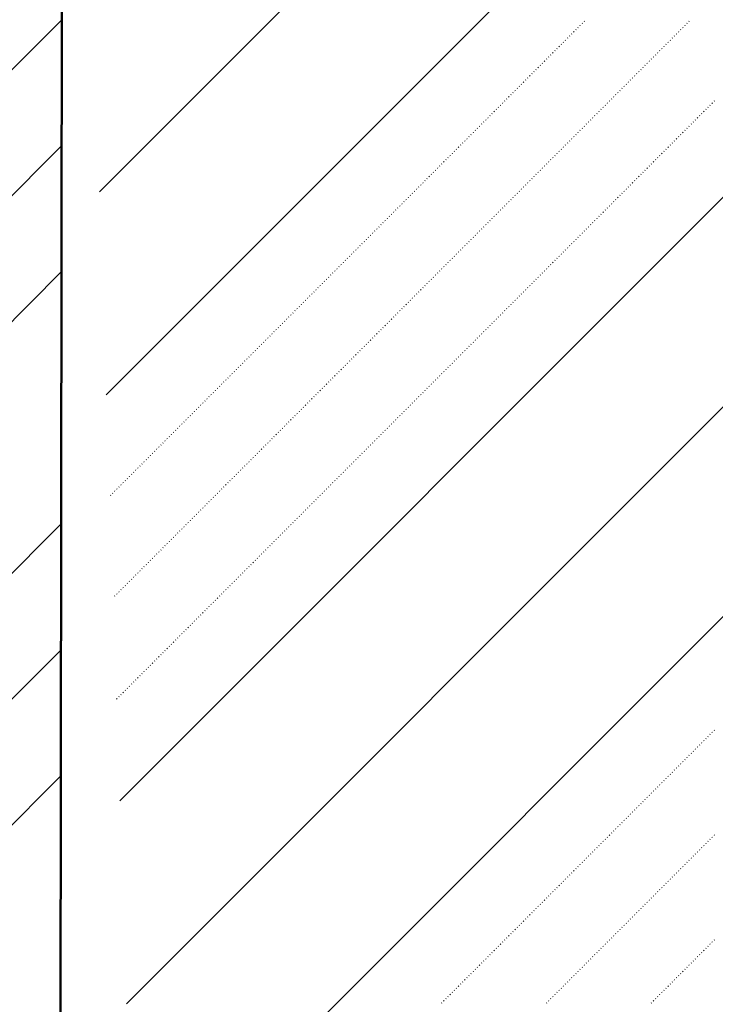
# Model space of a CAD drawing. Header units: millimetres. Extents: x 0 to 1260, y 0 to 297.
# Tile 32 of 104: x 118.68 to 124.55, y 220.18 to 228.48. Entities that reach past the tile are written whole.
import ezdxf

# ---------------------------------------------------------------- set-up
doc = ezdxf.new("R2010")
doc.units = ezdxf.units.MM
for name, pattern in [('K5LT32802', [0]), ('K5LT32806', [0]), ('K5LT_BASIC', [0])]:
    doc.linetypes.add(name, pattern=pattern)
doc.layers.add('Системный слой', color=7, linetype='Continuous')

# ---------------------------------------------------------------- blocks, each defined once
blk = doc.blocks.new('U96')
at = {"layer": 'Системный слой', "color": 7, "linetype": 'K5LT32802', "lineweight": 9}
for p, q in [((119.3553, 227.0283), (128.6231, 236.2961)), ((119.4121, 225.3173), (130.3909, 236.2961)), ((119.5258, 221.8954), (133.9264, 236.2961)), ((119.5826, 220.1844), (135.6942, 236.2961)), ((119.6394, 218.4735), (137.462, 236.2961))]:
    blk.add_line(p, q, dxfattribs=at)
at = {"layer": 'Системный слой', "color": 7, "linetype": 'K5LT32806', "lineweight": 18}
for p, q in [((123.4419, 228.4632), (123.4454, 228.4667)), ((124.3258, 228.4632), (124.3293, 228.4667)), ((123.3535, 228.3748), (123.3571, 228.3783)), ((123.3712, 228.3925), (123.3747, 228.396)), ((123.3889, 228.4102), (123.3924, 228.4137)), ((123.4066, 228.4278), (123.4101, 228.4314)), ((123.4242, 228.4455), (123.4278, 228.4491)), ((124.2374, 228.3748), (124.2409, 228.3783)), ((124.2551, 228.3925), (124.2586, 228.396)), ((124.2728, 228.4102), (124.2763, 228.4137)), ((124.2904, 228.4278), (124.294, 228.4314)), ((124.3081, 228.4455), (124.3116, 228.4491)), ((123.2828, 228.3041), (123.2863, 228.3076)), ((123.3005, 228.3218), (123.304, 228.3253)), ((123.3182, 228.3395), (123.3217, 228.343)), ((123.3358, 228.3571), (123.3394, 228.3607)), ((124.1667, 228.3041), (124.1702, 228.3076)), ((124.1844, 228.3218), (124.1879, 228.3253)), ((124.202, 228.3395), (124.2056, 228.343)), ((124.2197, 228.3571), (124.2233, 228.3607)), ((123.1944, 228.2157), (123.198, 228.2192)), ((123.2121, 228.2334), (123.2156, 228.2369)), ((123.2298, 228.2511), (123.2333, 228.2546)), ((123.2475, 228.2687), (123.251, 228.2723)), ((123.2651, 228.2864), (123.2687, 228.29)), ((124.0783, 228.2157), (124.0818, 228.2192)), ((124.096, 228.2334), (124.0995, 228.2369)), ((124.1137, 228.2511), (124.1172, 228.2546)), ((124.1313, 228.2687), (124.1349, 228.2723)), ((124.149, 228.2864), (124.1525, 228.29)), ((123.106, 228.1273), (123.1096, 228.1309)), ((123.1237, 228.145), (123.1272, 228.1485)), ((123.1414, 228.1627), (123.1449, 228.1662)), ((123.1591, 228.1804), (123.1626, 228.1839)), ((123.1767, 228.198), (123.1803, 228.2016)), ((123.9899, 228.1273), (123.9935, 228.1309)), ((124.0076, 228.145), (124.0111, 228.1485)), ((124.0253, 228.1627), (124.0288, 228.1662)), ((124.0429, 228.1804), (124.0465, 228.1839)), ((124.0606, 228.198), (124.0642, 228.2016)), ((123.0353, 228.0566), (123.0389, 228.0601)), ((123.053, 228.0743), (123.0565, 228.0778)), ((123.0707, 228.092), (123.0742, 228.0955)), ((123.0884, 228.1096), (123.0919, 228.1132)), ((123.9192, 228.0566), (123.9227, 228.0601)), ((123.9369, 228.0743), (123.9404, 228.0778)), ((123.9546, 228.092), (123.9581, 228.0955)), ((123.9722, 228.1096), (123.9758, 228.1132)), ((122.9469, 227.9682), (122.9505, 227.9718)), ((122.9646, 227.9859), (122.9681, 227.9894)), ((122.9823, 228.0036), (122.9858, 228.0071)), ((123, 228.0213), (123.0035, 228.0248)), ((123.0176, 228.0389), (123.0212, 228.0425)), ((123.8308, 227.9682), (123.8344, 227.9718)), ((123.8485, 227.9859), (123.852, 227.9894)), ((123.8662, 228.0036), (123.8697, 228.0071)), ((123.8838, 228.0213), (123.8874, 228.0248)), ((123.9015, 228.0389), (123.9051, 228.0425)), ((122.8585, 227.8798), (122.8621, 227.8834)), ((122.8762, 227.8975), (122.8798, 227.901)), ((122.8939, 227.9152), (122.8974, 227.9187)), ((122.9116, 227.9329), (122.9151, 227.9364)), ((122.9293, 227.9505), (122.9328, 227.9541)), ((123.7424, 227.8798), (123.746, 227.8834)), ((123.7601, 227.8975), (123.7636, 227.901)), ((123.7778, 227.9152), (123.7813, 227.9187)), ((123.7955, 227.9329), (123.799, 227.9364)), ((123.8131, 227.9505), (123.8167, 227.9541)), ((122.7878, 227.8091), (122.7914, 227.8127)), ((122.8055, 227.8268), (122.809, 227.8303)), ((122.8232, 227.8445), (122.8267, 227.848)), ((122.8409, 227.8622), (122.8444, 227.8657)), ((123.6717, 227.8091), (123.6753, 227.8127)), ((123.6894, 227.8268), (123.6929, 227.8303)), ((123.7071, 227.8445), (123.7106, 227.848)), ((123.7248, 227.8622), (123.7283, 227.8657)), ((122.6994, 227.7207), (122.703, 227.7243)), ((122.7171, 227.7384), (122.7207, 227.7419)), ((122.7348, 227.7561), (122.7383, 227.7596)), ((122.7525, 227.7738), (122.756, 227.7773)), ((122.7702, 227.7914), (122.7737, 227.795)), ((123.5833, 227.7207), (123.5869, 227.7243)), ((123.601, 227.7384), (123.6045, 227.7419)), ((123.6187, 227.7561), (123.6222, 227.7596)), ((123.6364, 227.7738), (123.6399, 227.7773)), ((123.654, 227.7914), (123.6576, 227.795)), ((124.4672, 227.7207), (124.4707, 227.7243)), ((124.4849, 227.7384), (124.4884, 227.7419)), ((124.5026, 227.7561), (124.5061, 227.7596)), ((124.5202, 227.7738), (124.5238, 227.7773)), ((124.5379, 227.7914), (124.5415, 227.795)), ((122.6111, 227.6323), (122.6146, 227.6359)), ((122.6287, 227.65), (122.6323, 227.6536)), ((122.6464, 227.6677), (122.6499, 227.6712)), ((122.6641, 227.6854), (122.6676, 227.6889)), ((122.6818, 227.7031), (122.6853, 227.7066)), ((123.4949, 227.6323), (123.4985, 227.6359)), ((123.5126, 227.65), (123.5162, 227.6536)), ((123.5303, 227.6677), (123.5338, 227.6712)), ((123.548, 227.6854), (123.5515, 227.6889)), ((123.5657, 227.7031), (123.5692, 227.7066)), ((124.3788, 227.6323), (124.3824, 227.6359)), ((124.3965, 227.65), (124.4, 227.6536)), ((124.4142, 227.6677), (124.4177, 227.6712)), ((124.4319, 227.6854), (124.4354, 227.6889)), ((124.4495, 227.7031), (124.4531, 227.7066)), ((122.5403, 227.5616), (122.5439, 227.5652)), ((122.558, 227.5793), (122.5616, 227.5828)), ((122.5757, 227.597), (122.5792, 227.6005)), ((122.5934, 227.6147), (122.5969, 227.6182)), ((123.4242, 227.5616), (123.4278, 227.5652)), ((123.4419, 227.5793), (123.4454, 227.5828)), ((123.4596, 227.597), (123.4631, 227.6005)), ((123.4773, 227.6147), (123.4808, 227.6182)), ((124.3081, 227.5616), (124.3116, 227.5652)), ((124.3258, 227.5793), (124.3293, 227.5828)), ((124.3435, 227.597), (124.347, 227.6005)), ((124.3611, 227.6147), (124.3647, 227.6182)), ((122.452, 227.4732), (122.4555, 227.4768)), ((122.4696, 227.4909), (122.4732, 227.4945)), ((122.4873, 227.5086), (122.4908, 227.5121)), ((122.505, 227.5263), (122.5085, 227.5298)), ((122.5227, 227.544), (122.5262, 227.5475)), ((123.3358, 227.4732), (123.3394, 227.4768)), ((123.3535, 227.4909), (123.3571, 227.4945)), ((123.3712, 227.5086), (123.3747, 227.5121)), ((123.3889, 227.5263), (123.3924, 227.5298)), ((123.4066, 227.544), (123.4101, 227.5475)), ((124.2197, 227.4732), (124.2233, 227.4768)), ((124.2374, 227.4909), (124.2409, 227.4945)), ((124.2551, 227.5086), (124.2586, 227.5121)), ((124.2728, 227.5263), (124.2763, 227.5298)), ((124.2904, 227.544), (124.294, 227.5475)), ((122.3636, 227.3849), (122.3671, 227.3884)), ((122.3812, 227.4025), (122.3848, 227.4061)), ((122.3989, 227.4202), (122.4025, 227.4237)), ((122.4166, 227.4379), (122.4201, 227.4414)), ((122.4343, 227.4556), (122.4378, 227.4591)), ((123.2475, 227.3849), (123.251, 227.3884)), ((123.2651, 227.4025), (123.2687, 227.4061)), ((123.2828, 227.4202), (123.2863, 227.4237)), ((123.3005, 227.4379), (123.304, 227.4414)), ((123.3182, 227.4556), (123.3217, 227.4591)), ((124.1313, 227.3849), (124.1349, 227.3884)), ((124.149, 227.4025), (124.1525, 227.4061)), ((124.1667, 227.4202), (124.1702, 227.4237)), ((124.1844, 227.4379), (124.1879, 227.4414)), ((124.202, 227.4556), (124.2056, 227.4591)), ((122.2752, 227.2965), (122.2787, 227.3)), ((122.2929, 227.3141), (122.2964, 227.3177)), ((122.3105, 227.3318), (122.3141, 227.3354)), ((122.3282, 227.3495), (122.3317, 227.353)), ((122.3459, 227.3672), (122.3494, 227.3707)), ((123.1591, 227.2965), (123.1626, 227.3)), ((123.1767, 227.3141), (123.1803, 227.3177)), ((123.1944, 227.3318), (123.198, 227.3354)), ((123.2121, 227.3495), (123.2156, 227.353)), ((123.2298, 227.3672), (123.2333, 227.3707)), ((124.0429, 227.2965), (124.0465, 227.3)), ((124.0606, 227.3141), (124.0642, 227.3177)), ((124.0783, 227.3318), (124.0818, 227.3354)), ((124.096, 227.3495), (124.0995, 227.353)), ((124.1137, 227.3672), (124.1172, 227.3707)), ((122.2045, 227.2258), (122.208, 227.2293)), ((122.2221, 227.2434), (122.2257, 227.247)), ((122.2398, 227.2611), (122.2434, 227.2646)), ((122.2575, 227.2788), (122.261, 227.2823)), ((123.0884, 227.2258), (123.0919, 227.2293)), ((123.106, 227.2434), (123.1096, 227.247)), ((123.1237, 227.2611), (123.1272, 227.2646)), ((123.1414, 227.2788), (123.1449, 227.2823)), ((123.9722, 227.2258), (123.9758, 227.2293)), ((123.9899, 227.2434), (123.9935, 227.247)), ((124.0076, 227.2611), (124.0111, 227.2646)), ((124.0253, 227.2788), (124.0288, 227.2823)), ((122.1161, 227.1374), (122.1196, 227.1409)), ((122.1338, 227.155), (122.1373, 227.1586)), ((122.1514, 227.1727), (122.155, 227.1763)), ((122.1691, 227.1904), (122.1727, 227.1939)), ((122.1868, 227.2081), (122.1903, 227.2116)), ((123, 227.1374), (123.0035, 227.1409)), ((123.0176, 227.155), (123.0212, 227.1586)), ((123.0353, 227.1727), (123.0389, 227.1763)), ((123.053, 227.1904), (123.0565, 227.1939)), ((123.0707, 227.2081), (123.0742, 227.2116)), ((123.8838, 227.1374), (123.8874, 227.1409)), ((123.9015, 227.155), (123.9051, 227.1586)), ((123.9192, 227.1727), (123.9227, 227.1763)), ((123.9369, 227.1904), (123.9404, 227.1939)), ((123.9546, 227.2081), (123.9581, 227.2116)), ((122.0277, 227.049), (122.0312, 227.0525)), ((122.0454, 227.0667), (122.0489, 227.0702)), ((122.063, 227.0843), (122.0666, 227.0879)), ((122.0807, 227.102), (122.0843, 227.1056)), ((122.0984, 227.1197), (122.1019, 227.1232)), ((122.9116, 227.049), (122.9151, 227.0525)), ((122.9293, 227.0667), (122.9328, 227.0702)), ((122.9469, 227.0843), (122.9505, 227.0879)), ((122.9646, 227.102), (122.9681, 227.1056)), ((122.9823, 227.1197), (122.9858, 227.1232)), ((123.7955, 227.049), (123.799, 227.0525)), ((123.8131, 227.0667), (123.8167, 227.0702)), ((123.8308, 227.0843), (123.8344, 227.0879)), ((123.8485, 227.102), (123.852, 227.1056)), ((123.8662, 227.1197), (123.8697, 227.1232)), ((121.957, 226.9783), (121.9605, 226.9818)), ((121.9747, 226.9959), (121.9782, 226.9995)), ((121.9923, 227.0136), (121.9959, 227.0172)), ((122.01, 227.0313), (122.0136, 227.0348)), ((122.8409, 226.9783), (122.8444, 226.9818)), ((122.8585, 226.9959), (122.8621, 226.9995)), ((122.8762, 227.0136), (122.8798, 227.0172)), ((122.8939, 227.0313), (122.8974, 227.0348)), ((123.7248, 226.9783), (123.7283, 226.9818)), ((123.7424, 226.9959), (123.746, 226.9995)), ((123.7601, 227.0136), (123.7636, 227.0172)), ((123.7778, 227.0313), (123.7813, 227.0348)), ((121.8686, 226.8899), (121.8721, 226.8934)), ((121.8863, 226.9076), (121.8898, 226.9111)), ((121.904, 226.9252), (121.9075, 226.9288)), ((121.9216, 226.9429), (121.9252, 226.9465)), ((121.9393, 226.9606), (121.9428, 226.9641)), ((122.7525, 226.8899), (122.756, 226.8934)), ((122.7702, 226.9076), (122.7737, 226.9111)), ((122.7878, 226.9252), (122.7914, 226.9288)), ((122.8055, 226.9429), (122.809, 226.9465)), ((122.8232, 226.9606), (122.8267, 226.9641)), ((123.6364, 226.8899), (123.6399, 226.8934)), ((123.654, 226.9076), (123.6576, 226.9111)), ((123.6717, 226.9252), (123.6753, 226.9288)), ((123.6894, 226.9429), (123.6929, 226.9465)), ((123.7071, 226.9606), (123.7106, 226.9641)), ((121.7802, 226.8015), (121.7837, 226.805)), ((121.7979, 226.8192), (121.8014, 226.8227)), ((121.8156, 226.8369), (121.8191, 226.8404)), ((121.8332, 226.8545), (121.8368, 226.8581)), ((121.8509, 226.8722), (121.8545, 226.8757)), ((122.6641, 226.8015), (122.6676, 226.805)), ((122.6818, 226.8192), (122.6853, 226.8227)), ((122.6994, 226.8369), (122.703, 226.8404)), ((122.7171, 226.8545), (122.7207, 226.8581)), ((122.7348, 226.8722), (122.7383, 226.8757)), ((123.548, 226.8015), (123.5515, 226.805)), ((123.5657, 226.8192), (123.5692, 226.8227)), ((123.5833, 226.8369), (123.5869, 226.8404)), ((123.601, 226.8545), (123.6045, 226.8581)), ((123.6187, 226.8722), (123.6222, 226.8757)), ((121.7095, 226.7308), (121.713, 226.7343)), ((121.7272, 226.7485), (121.7307, 226.752)), ((121.7449, 226.7661), (121.7484, 226.7697)), ((121.7625, 226.7838), (121.7661, 226.7874)), ((122.5934, 226.7308), (122.5969, 226.7343)), ((122.6111, 226.7485), (122.6146, 226.752)), ((122.6287, 226.7661), (122.6323, 226.7697)), ((122.6464, 226.7838), (122.6499, 226.7874)), ((123.4773, 226.7308), (123.4808, 226.7343)), ((123.4949, 226.7485), (123.4985, 226.752)), ((123.5126, 226.7661), (123.5162, 226.7697)), ((123.5303, 226.7838), (123.5338, 226.7874)), ((121.6211, 226.6424), (121.6246, 226.6459)), ((121.6388, 226.6601), (121.6423, 226.6636)), ((121.6565, 226.6778), (121.66, 226.6813)), ((121.6741, 226.6954), (121.6777, 226.699)), ((121.6918, 226.7131), (121.6954, 226.7166)), ((122.505, 226.6424), (122.5085, 226.6459)), ((122.5227, 226.6601), (122.5262, 226.6636)), ((122.5403, 226.6778), (122.5439, 226.6813)), ((122.558, 226.6954), (122.5616, 226.699)), ((122.5757, 226.7131), (122.5792, 226.7166)), ((123.3889, 226.6424), (123.3924, 226.6459)), ((123.4066, 226.6601), (123.4101, 226.6636)), ((123.4242, 226.6778), (123.4278, 226.6813)), ((123.4419, 226.6954), (123.4454, 226.699)), ((123.4596, 226.7131), (123.4631, 226.7166)), ((121.5327, 226.554), (121.5363, 226.5575)), ((121.5504, 226.5717), (121.5539, 226.5752)), ((121.5681, 226.5894), (121.5716, 226.5929)), ((121.5858, 226.607), (121.5893, 226.6106)), ((121.6034, 226.6247), (121.607, 226.6283)), ((122.4166, 226.554), (122.4201, 226.5575)), ((122.4343, 226.5717), (122.4378, 226.5752)), ((122.452, 226.5894), (122.4555, 226.5929)), ((122.4696, 226.607), (122.4732, 226.6106)), ((122.4873, 226.6247), (122.4908, 226.6283)), ((123.3005, 226.554), (123.304, 226.5575)), ((123.3182, 226.5717), (123.3217, 226.5752)), ((123.3358, 226.5894), (123.3394, 226.5929)), ((123.3535, 226.607), (123.3571, 226.6106)), ((123.3712, 226.6247), (123.3747, 226.6283)), ((121.462, 226.4833), (121.4655, 226.4868)), ((121.4797, 226.501), (121.4832, 226.5045)), ((121.4974, 226.5187), (121.5009, 226.5222)), ((121.515, 226.5363), (121.5186, 226.5399)), ((122.3459, 226.4833), (122.3494, 226.4868)), ((122.3636, 226.501), (122.3671, 226.5045)), ((122.3812, 226.5187), (122.3848, 226.5222)), ((122.3989, 226.5363), (122.4025, 226.5399)), ((123.2298, 226.4833), (123.2333, 226.4868)), ((123.2475, 226.501), (123.251, 226.5045)), ((123.2651, 226.5187), (123.2687, 226.5222)), ((123.2828, 226.5363), (123.2863, 226.5399)), ((121.3736, 226.3949), (121.3772, 226.3984)), ((121.3913, 226.4126), (121.3948, 226.4161)), ((121.409, 226.4303), (121.4125, 226.4338)), ((121.4267, 226.4479), (121.4302, 226.4515)), ((121.4443, 226.4656), (121.4479, 226.4692)), ((122.2575, 226.3949), (122.261, 226.3984)), ((122.2752, 226.4126), (122.2787, 226.4161)), ((122.2929, 226.4303), (122.2964, 226.4338)), ((122.3105, 226.4479), (122.3141, 226.4515)), ((122.3282, 226.4656), (122.3317, 226.4692)), ((123.1414, 226.3949), (123.1449, 226.3984)), ((123.1591, 226.4126), (123.1626, 226.4161)), ((123.1767, 226.4303), (123.1803, 226.4338)), ((123.1944, 226.4479), (123.198, 226.4515)), ((123.2121, 226.4656), (123.2156, 226.4692)), ((121.2852, 226.3065), (121.2888, 226.3101)), ((121.3029, 226.3242), (121.3064, 226.3277)), ((121.3206, 226.3419), (121.3241, 226.3454)), ((121.3383, 226.3596), (121.3418, 226.3631)), ((121.3559, 226.3772), (121.3595, 226.3808)), ((122.1691, 226.3065), (122.1727, 226.3101)), ((122.1868, 226.3242), (122.1903, 226.3277)), ((122.2045, 226.3419), (122.208, 226.3454)), ((122.2221, 226.3596), (122.2257, 226.3631)), ((122.2398, 226.3772), (122.2434, 226.3808)), ((123.053, 226.3065), (123.0565, 226.3101)), ((123.0707, 226.3242), (123.0742, 226.3277)), ((123.0884, 226.3419), (123.0919, 226.3454)), ((123.106, 226.3596), (123.1096, 226.3631)), ((123.1237, 226.3772), (123.1272, 226.3808)), ((121.1968, 226.2181), (121.2004, 226.2217)), ((121.2145, 226.2358), (121.2181, 226.2393)), ((121.2322, 226.2535), (121.2357, 226.257)), ((121.2499, 226.2712), (121.2534, 226.2747)), ((121.2676, 226.2888), (121.2711, 226.2924)), ((122.0807, 226.2181), (122.0843, 226.2217)), ((122.0984, 226.2358), (122.1019, 226.2393)), ((122.1161, 226.2535), (122.1196, 226.257)), ((122.1338, 226.2712), (122.1373, 226.2747)), ((122.1514, 226.2888), (122.155, 226.2924)), ((122.9646, 226.2181), (122.9681, 226.2217)), ((122.9823, 226.2358), (122.9858, 226.2393)), ((123, 226.2535), (123.0035, 226.257)), ((123.0176, 226.2712), (123.0212, 226.2747)), ((123.0353, 226.2888), (123.0389, 226.2924)), ((121.1261, 226.1474), (121.1297, 226.151)), ((121.1438, 226.1651), (121.1473, 226.1686)), ((121.1615, 226.1828), (121.165, 226.1863)), ((121.1792, 226.2005), (121.1827, 226.204)), ((122.01, 226.1474), (122.0136, 226.151)), ((122.0277, 226.1651), (122.0312, 226.1686)), ((122.0454, 226.1828), (122.0489, 226.1863)), ((122.063, 226.2005), (122.0666, 226.204)), ((122.8939, 226.1474), (122.8974, 226.151)), ((122.9116, 226.1651), (122.9151, 226.1686)), ((122.9293, 226.1828), (122.9328, 226.1863)), ((122.9469, 226.2005), (122.9505, 226.204)), ((121.0377, 226.059), (121.0413, 226.0626)), ((121.0554, 226.0767), (121.059, 226.0802)), ((121.0731, 226.0944), (121.0766, 226.0979)), ((121.0908, 226.1121), (121.0943, 226.1156)), ((121.1085, 226.1297), (121.112, 226.1333)), ((121.9216, 226.059), (121.9252, 226.0626)), ((121.9393, 226.0767), (121.9428, 226.0802)), ((121.957, 226.0944), (121.9605, 226.0979)), ((121.9747, 226.1121), (121.9782, 226.1156)), ((121.9923, 226.1297), (121.9959, 226.1333)), ((122.8055, 226.059), (122.809, 226.0626)), ((122.8232, 226.0767), (122.8267, 226.0802)), ((122.8409, 226.0944), (122.8444, 226.0979)), ((122.8585, 226.1121), (122.8621, 226.1156)), ((122.8762, 226.1297), (122.8798, 226.1333)), ((120.9494, 225.9706), (120.9529, 225.9742)), ((120.967, 225.9883), (120.9706, 225.9919)), ((120.9847, 226.006), (120.9882, 226.0095)), ((121.0024, 226.0237), (121.0059, 226.0272)), ((121.0201, 226.0414), (121.0236, 226.0449)), ((121.8332, 225.9706), (121.8368, 225.9742)), ((121.8509, 225.9883), (121.8545, 225.9919)), ((121.8686, 226.006), (121.8721, 226.0095)), ((121.8863, 226.0237), (121.8898, 226.0272)), ((121.904, 226.0414), (121.9075, 226.0449)), ((122.7171, 225.9706), (122.7207, 225.9742)), ((122.7348, 225.9883), (122.7383, 225.9919)), ((122.7525, 226.006), (122.756, 226.0095)), ((122.7702, 226.0237), (122.7737, 226.0272)), ((122.7878, 226.0414), (122.7914, 226.0449)), ((120.8786, 225.8999), (120.8822, 225.9035)), ((120.8963, 225.9176), (120.8999, 225.9211)), ((120.914, 225.9353), (120.9175, 225.9388)), ((120.9317, 225.953), (120.9352, 225.9565)), ((121.7625, 225.8999), (121.7661, 225.9035)), ((121.7802, 225.9176), (121.7837, 225.9211)), ((121.7979, 225.9353), (121.8014, 225.9388)), ((121.8156, 225.953), (121.8191, 225.9565)), ((122.6464, 225.8999), (122.6499, 225.9035)), ((122.6641, 225.9176), (122.6676, 225.9211)), ((122.6818, 225.9353), (122.6853, 225.9388)), ((122.6994, 225.953), (122.703, 225.9565)), ((120.7903, 225.8115), (120.7938, 225.8151)), ((120.8079, 225.8292), (120.8115, 225.8328)), ((120.8256, 225.8469), (120.8291, 225.8504)), ((120.8433, 225.8646), (120.8468, 225.8681)), ((120.861, 225.8823), (120.8645, 225.8858)), ((121.6741, 225.8115), (121.6777, 225.8151)), ((121.6918, 225.8292), (121.6954, 225.8328)), ((121.7095, 225.8469), (121.713, 225.8504)), ((121.7272, 225.8646), (121.7307, 225.8681)), ((121.7449, 225.8823), (121.7484, 225.8858)), ((122.558, 225.8115), (122.5616, 225.8151)), ((122.5757, 225.8292), (122.5792, 225.8328)), ((122.5934, 225.8469), (122.5969, 225.8504)), ((122.6111, 225.8646), (122.6146, 225.8681)), ((122.6287, 225.8823), (122.6323, 225.8858)), ((120.7019, 225.7232), (120.7054, 225.7267)), ((120.7195, 225.7408), (120.7231, 225.7444)), ((120.7372, 225.7585), (120.7408, 225.762)), ((120.7549, 225.7762), (120.7584, 225.7797)), ((120.7726, 225.7939), (120.7761, 225.7974)), ((121.5858, 225.7232), (121.5893, 225.7267)), ((121.6034, 225.7408), (121.607, 225.7444)), ((121.6211, 225.7585), (121.6246, 225.762)), ((121.6388, 225.7762), (121.6423, 225.7797)), ((121.6565, 225.7939), (121.66, 225.7974)), ((122.4696, 225.7232), (122.4732, 225.7267)), ((122.4873, 225.7408), (122.4908, 225.7444)), ((122.505, 225.7585), (122.5085, 225.762)), ((122.5227, 225.7762), (122.5262, 225.7797)), ((122.5403, 225.7939), (122.5439, 225.7974)), ((120.6312, 225.6524), (120.6347, 225.656)), ((120.6488, 225.6701), (120.6524, 225.6737)), ((120.6665, 225.6878), (120.67, 225.6913)), ((120.6842, 225.7055), (120.6877, 225.709)), ((121.515, 225.6524), (121.5186, 225.656)), ((121.5327, 225.6701), (121.5363, 225.6737)), ((121.5504, 225.6878), (121.5539, 225.6913)), ((121.5681, 225.7055), (121.5716, 225.709)), ((122.3989, 225.6524), (122.4025, 225.656)), ((122.4166, 225.6701), (122.4201, 225.6737)), ((122.4343, 225.6878), (122.4378, 225.6913)), ((122.452, 225.7055), (122.4555, 225.709)), ((120.5428, 225.5641), (120.5463, 225.5676)), ((120.5604, 225.5817), (120.564, 225.5853)), ((120.5781, 225.5994), (120.5817, 225.6029)), ((120.5958, 225.6171), (120.5993, 225.6206)), ((120.6135, 225.6348), (120.617, 225.6383)), ((121.4267, 225.5641), (121.4302, 225.5676)), ((121.4443, 225.5817), (121.4479, 225.5853)), ((121.462, 225.5994), (121.4655, 225.6029)), ((121.4797, 225.6171), (121.4832, 225.6206)), ((121.4974, 225.6348), (121.5009, 225.6383)), ((122.3105, 225.5641), (122.3141, 225.5676)), ((122.3282, 225.5817), (122.3317, 225.5853)), ((122.3459, 225.5994), (122.3494, 225.6029)), ((122.3636, 225.6171), (122.3671, 225.6206)), ((122.3812, 225.6348), (122.3848, 225.6383)), ((120.4544, 225.4757), (120.4579, 225.4792)), ((120.4721, 225.4933), (120.4756, 225.4969)), ((120.4897, 225.511), (120.4933, 225.5146)), ((120.5074, 225.5287), (120.5109, 225.5322)), ((120.5251, 225.5464), (120.5286, 225.5499)), ((121.3383, 225.4757), (121.3418, 225.4792)), ((121.3559, 225.4933), (121.3595, 225.4969)), ((121.3736, 225.511), (121.3772, 225.5146)), ((121.3913, 225.5287), (121.3948, 225.5322)), ((121.409, 225.5464), (121.4125, 225.5499)), ((122.2221, 225.4757), (122.2257, 225.4792)), ((122.2398, 225.4933), (122.2434, 225.4969)), ((122.2575, 225.511), (122.261, 225.5146)), ((122.2752, 225.5287), (122.2787, 225.5322)), ((122.2929, 225.5464), (122.2964, 225.5499)), ((120.366, 225.3873), (120.3695, 225.3908)), ((120.3837, 225.405), (120.3872, 225.4085)), ((120.4013, 225.4226), (120.4049, 225.4262)), ((120.419, 225.4403), (120.4226, 225.4439)), ((120.4367, 225.458), (120.4402, 225.4615)), ((121.2499, 225.3873), (121.2534, 225.3908)), ((121.2676, 225.405), (121.2711, 225.4085)), ((121.2852, 225.4226), (121.2888, 225.4262)), ((121.3029, 225.4403), (121.3064, 225.4439)), ((121.3206, 225.458), (121.3241, 225.4615)), ((122.1338, 225.3873), (122.1373, 225.3908)), ((122.1514, 225.405), (122.155, 225.4085)), ((122.1691, 225.4226), (122.1727, 225.4262)), ((122.1868, 225.4403), (122.1903, 225.4439)), ((122.2045, 225.458), (122.208, 225.4615)), ((120.2953, 225.3166), (120.2988, 225.3201)), ((120.313, 225.3342), (120.3165, 225.3378)), ((120.3306, 225.3519), (120.3342, 225.3555)), ((120.3483, 225.3696), (120.3519, 225.3731)), ((121.1792, 225.3166), (121.1827, 225.3201)), ((121.1968, 225.3342), (121.2004, 225.3378)), ((121.2145, 225.3519), (121.2181, 225.3555)), ((121.2322, 225.3696), (121.2357, 225.3731)), ((122.063, 225.3166), (122.0666, 225.3201)), ((122.0807, 225.3342), (122.0843, 225.3378)), ((122.0984, 225.3519), (122.1019, 225.3555)), ((122.1161, 225.3696), (122.1196, 225.3731)), ((120.2069, 225.2282), (120.2104, 225.2317)), ((120.2246, 225.2459), (120.2281, 225.2494)), ((120.2422, 225.2635), (120.2458, 225.2671)), ((120.2599, 225.2812), (120.2635, 225.2848)), ((120.2776, 225.2989), (120.2811, 225.3024)), ((121.0908, 225.2282), (121.0943, 225.2317)), ((121.1085, 225.2459), (121.112, 225.2494)), ((121.1261, 225.2635), (121.1297, 225.2671)), ((121.1438, 225.2812), (121.1473, 225.2848)), ((121.1615, 225.2989), (121.165, 225.3024)), ((121.9747, 225.2282), (121.9782, 225.2317)), ((121.9923, 225.2459), (121.9959, 225.2494)), ((122.01, 225.2635), (122.0136, 225.2671)), ((122.0277, 225.2812), (122.0312, 225.2848)), ((122.0454, 225.2989), (122.0489, 225.3024)), ((120.1185, 225.1398), (120.122, 225.1433)), ((120.1362, 225.1575), (120.1397, 225.161)), ((120.1539, 225.1751), (120.1574, 225.1787)), ((120.1715, 225.1928), (120.1751, 225.1964)), ((120.1892, 225.2105), (120.1928, 225.214)), ((121.0024, 225.1398), (121.0059, 225.1433)), ((121.0201, 225.1575), (121.0236, 225.161)), ((121.0377, 225.1751), (121.0413, 225.1787)), ((121.0554, 225.1928), (121.059, 225.1964)), ((121.0731, 225.2105), (121.0766, 225.214)), ((121.8863, 225.1398), (121.8898, 225.1433)), ((121.904, 225.1575), (121.9075, 225.161)), ((121.9216, 225.1751), (121.9252, 225.1787)), ((121.9393, 225.1928), (121.9428, 225.1964)), ((121.957, 225.2105), (121.9605, 225.214)), ((120.0478, 225.0691), (120.0513, 225.0726)), ((120.0655, 225.0868), (120.069, 225.0903)), ((120.0832, 225.1044), (120.0867, 225.108)), ((120.1008, 225.1221), (120.1044, 225.1257)), ((120.9317, 225.0691), (120.9352, 225.0726)), ((120.9494, 225.0868), (120.9529, 225.0903)), ((120.967, 225.1044), (120.9706, 225.108)), ((120.9847, 225.1221), (120.9882, 225.1257)), ((121.8156, 225.0691), (121.8191, 225.0726)), ((121.8332, 225.0868), (121.8368, 225.0903)), ((121.8509, 225.1044), (121.8545, 225.108)), ((121.8686, 225.1221), (121.8721, 225.1257)), ((119.9594, 224.9807), (119.9629, 224.9842)), ((119.9771, 224.9984), (119.9806, 225.0019)), ((119.9948, 225.0161), (119.9983, 225.0196)), ((120.0124, 225.0337), (120.016, 225.0373)), ((120.0301, 225.0514), (120.0337, 225.0549)), ((120.8433, 224.9807), (120.8468, 224.9842)), ((120.861, 224.9984), (120.8645, 225.0019)), ((120.8786, 225.0161), (120.8822, 225.0196)), ((120.8963, 225.0337), (120.8999, 225.0373)), ((120.914, 225.0514), (120.9175, 225.0549)), ((121.7272, 224.9807), (121.7307, 224.9842)), ((121.7449, 224.9984), (121.7484, 225.0019)), ((121.7625, 225.0161), (121.7661, 225.0196)), ((121.7802, 225.0337), (121.7837, 225.0373)), ((121.7979, 225.0514), (121.8014, 225.0549)), ((119.871, 224.8923), (119.8746, 224.8958)), ((119.8887, 224.91), (119.8922, 224.9135)), ((119.9064, 224.9277), (119.9099, 224.9312)), ((119.9241, 224.9453), (119.9276, 224.9489)), ((119.9417, 224.963), (119.9453, 224.9666)), ((120.7549, 224.8923), (120.7584, 224.8958)), ((120.7726, 224.91), (120.7761, 224.9135)), ((120.7903, 224.9277), (120.7938, 224.9312)), ((120.8079, 224.9453), (120.8115, 224.9489)), ((120.8256, 224.963), (120.8291, 224.9666)), ((121.6388, 224.8923), (121.6423, 224.8958)), ((121.6565, 224.91), (121.66, 224.9135)), ((121.6741, 224.9277), (121.6777, 224.9312)), ((121.6918, 224.9453), (121.6954, 224.9489)), ((121.7095, 224.963), (121.713, 224.9666)), ((119.8003, 224.8216), (119.8038, 224.8251)), ((119.818, 224.8393), (119.8215, 224.8428)), ((119.8357, 224.857), (119.8392, 224.8605)), ((119.8533, 224.8746), (119.8569, 224.8782)), ((120.6842, 224.8216), (120.6877, 224.8251)), ((120.7019, 224.8393), (120.7054, 224.8428)), ((120.7195, 224.857), (120.7231, 224.8605)), ((120.7372, 224.8746), (120.7408, 224.8782)), ((121.5681, 224.8216), (121.5716, 224.8251)), ((121.5858, 224.8393), (121.5893, 224.8428)), ((121.6034, 224.857), (121.607, 224.8605)), ((121.6211, 224.8746), (121.6246, 224.8782)), ((119.7119, 224.7332), (119.7155, 224.7367)), ((119.7296, 224.7509), (119.7331, 224.7544)), ((119.7473, 224.7686), (119.7508, 224.7721)), ((119.765, 224.7862), (119.7685, 224.7898)), ((119.7826, 224.8039), (119.7862, 224.8075)), ((120.5958, 224.7332), (120.5993, 224.7367)), ((120.6135, 224.7509), (120.617, 224.7544)), ((120.6312, 224.7686), (120.6347, 224.7721)), ((120.6488, 224.7862), (120.6524, 224.7898)), ((120.6665, 224.8039), (120.67, 224.8075)), ((121.4797, 224.7332), (121.4832, 224.7367)), ((121.4974, 224.7509), (121.5009, 224.7544)), ((121.515, 224.7686), (121.5186, 224.7721)), ((121.5327, 224.7862), (121.5363, 224.7898)), ((121.5504, 224.8039), (121.5539, 224.8075)), ((119.6235, 224.6448), (119.6271, 224.6484)), ((119.6412, 224.6625), (119.6447, 224.666)), ((119.6589, 224.6802), (119.6624, 224.6837)), ((119.6766, 224.6979), (119.6801, 224.7014)), ((119.6942, 224.7155), (119.6978, 224.7191)), ((120.5074, 224.6448), (120.5109, 224.6484)), ((120.5251, 224.6625), (120.5286, 224.666)), ((120.5428, 224.6802), (120.5463, 224.6837)), ((120.5604, 224.6979), (120.564, 224.7014)), ((120.5781, 224.7155), (120.5817, 224.7191)), ((121.3913, 224.6448), (121.3948, 224.6484)), ((121.409, 224.6625), (121.4125, 224.666)), ((121.4267, 224.6802), (121.4302, 224.6837)), ((121.4443, 224.6979), (121.4479, 224.7014)), ((121.462, 224.7155), (121.4655, 224.7191)), ((119.5528, 224.5741), (119.5564, 224.5776)), ((119.5705, 224.5918), (119.574, 224.5953)), ((119.5882, 224.6095), (119.5917, 224.613)), ((119.6059, 224.6271), (119.6094, 224.6307)), ((120.4367, 224.5741), (120.4402, 224.5776)), ((120.4544, 224.5918), (120.4579, 224.5953)), ((120.4721, 224.6095), (120.4756, 224.613)), ((120.4897, 224.6271), (120.4933, 224.6307)), ((121.3206, 224.5741), (121.3241, 224.5776)), ((121.3383, 224.5918), (121.3418, 224.5953)), ((121.3559, 224.6095), (121.3595, 224.613)), ((121.3736, 224.6271), (121.3772, 224.6307)), ((119.4644, 224.4857), (119.468, 224.4893)), ((119.4821, 224.5034), (119.4856, 224.5069)), ((119.4998, 224.5211), (119.5033, 224.5246)), ((119.5175, 224.5388), (119.521, 224.5423)), ((119.5351, 224.5564), (119.5387, 224.56)), ((120.3483, 224.4857), (120.3519, 224.4893)), ((120.366, 224.5034), (120.3695, 224.5069)), ((120.3837, 224.5211), (120.3872, 224.5246)), ((120.4013, 224.5388), (120.4049, 224.5423)), ((120.419, 224.5564), (120.4226, 224.56)), ((121.2322, 224.4857), (121.2357, 224.4893)), ((121.2499, 224.5034), (121.2534, 224.5069)), ((121.2676, 224.5211), (121.2711, 224.5246)), ((121.2852, 224.5388), (121.2888, 224.5423)), ((121.3029, 224.5564), (121.3064, 224.56)), ((119.4468, 224.468), (119.4503, 224.4716)), ((120.2599, 224.3973), (120.2635, 224.4009)), ((120.2776, 224.415), (120.2811, 224.4185)), ((120.2953, 224.4327), (120.2988, 224.4362)), ((120.313, 224.4504), (120.3165, 224.4539)), ((120.3306, 224.468), (120.3342, 224.4716)), ((121.1438, 224.3973), (121.1473, 224.4009)), ((121.1615, 224.415), (121.165, 224.4185)), ((121.1792, 224.4327), (121.1827, 224.4362)), ((121.1968, 224.4504), (121.2004, 224.4539)), ((121.2145, 224.468), (121.2181, 224.4716)), ((120.1715, 224.3089), (120.1751, 224.3125)), ((120.1892, 224.3266), (120.1928, 224.3302)), ((120.2069, 224.3443), (120.2104, 224.3478)), ((120.2246, 224.362), (120.2281, 224.3655)), ((120.2422, 224.3797), (120.2458, 224.3832)), ((121.0554, 224.3089), (121.059, 224.3125)), ((121.0731, 224.3266), (121.0766, 224.3302)), ((121.0908, 224.3443), (121.0943, 224.3478)), ((121.1085, 224.362), (121.112, 224.3655)), ((121.1261, 224.3797), (121.1297, 224.3832)), ((120.1008, 224.2382), (120.1044, 224.2418)), ((120.1185, 224.2559), (120.122, 224.2594)), ((120.1362, 224.2736), (120.1397, 224.2771)), ((120.1539, 224.2913), (120.1574, 224.2948)), ((120.9847, 224.2382), (120.9882, 224.2418)), ((121.0024, 224.2559), (121.0059, 224.2594)), ((121.0201, 224.2736), (121.0236, 224.2771)), ((121.0377, 224.2913), (121.0413, 224.2948)), ((120.0124, 224.1498), (120.016, 224.1534)), ((120.0301, 224.1675), (120.0337, 224.1711)), ((120.0478, 224.1852), (120.0513, 224.1887)), ((120.0655, 224.2029), (120.069, 224.2064)), ((120.0832, 224.2206), (120.0867, 224.2241)), ((120.8963, 224.1498), (120.8999, 224.1534)), ((120.914, 224.1675), (120.9175, 224.1711)), ((120.9317, 224.1852), (120.9352, 224.1887)), ((120.9494, 224.2029), (120.9529, 224.2064)), ((120.967, 224.2206), (120.9706, 224.2241)), ((119.9241, 224.0615), (119.9276, 224.065)), ((119.9417, 224.0791), (119.9453, 224.0827)), ((119.9594, 224.0968), (119.9629, 224.1003)), ((119.9771, 224.1145), (119.9806, 224.118)), ((119.9948, 224.1322), (119.9983, 224.1357)), ((120.8079, 224.0615), (120.8115, 224.065)), ((120.8256, 224.0791), (120.8291, 224.0827)), ((120.8433, 224.0968), (120.8468, 224.1003)), ((120.861, 224.1145), (120.8645, 224.118)), ((120.8786, 224.1322), (120.8822, 224.1357)), ((119.8533, 223.9907), (119.8569, 223.9943)), ((119.871, 224.0084), (119.8746, 224.012)), ((119.8887, 224.0261), (119.8922, 224.0296)), ((119.9064, 224.0438), (119.9099, 224.0473)), ((120.7372, 223.9907), (120.7408, 223.9943)), ((120.7549, 224.0084), (120.7584, 224.012)), ((120.7726, 224.0261), (120.7761, 224.0296)), ((120.7903, 224.0438), (120.7938, 224.0473)), ((119.765, 223.9024), (119.7685, 223.9059)), ((119.7826, 223.92), (119.7862, 223.9236)), ((119.8003, 223.9377), (119.8038, 223.9412)), ((119.818, 223.9554), (119.8215, 223.9589)), ((119.8357, 223.9731), (119.8392, 223.9766)), ((120.6488, 223.9024), (120.6524, 223.9059)), ((120.6665, 223.92), (120.67, 223.9236)), ((120.6842, 223.9377), (120.6877, 223.9412)), ((120.7019, 223.9554), (120.7054, 223.9589)), ((120.7195, 223.9731), (120.7231, 223.9766)), ((119.6766, 223.814), (119.6801, 223.8175)), ((119.6942, 223.8316), (119.6978, 223.8352)), ((119.7119, 223.8493), (119.7155, 223.8529)), ((119.7296, 223.867), (119.7331, 223.8705)), ((119.7473, 223.8847), (119.7508, 223.8882)), ((120.5604, 223.814), (120.564, 223.8175)), ((120.5781, 223.8316), (120.5817, 223.8352)), ((120.5958, 223.8493), (120.5993, 223.8529)), ((120.6135, 223.867), (120.617, 223.8705)), ((120.6312, 223.8847), (120.6347, 223.8882)), ((119.6059, 223.7433), (119.6094, 223.7468)), ((119.6235, 223.7609), (119.6271, 223.7645)), ((119.6412, 223.7786), (119.6447, 223.7821)), ((119.6589, 223.7963), (119.6624, 223.7998)), ((120.4897, 223.7433), (120.4933, 223.7468)), ((120.5074, 223.7609), (120.5109, 223.7645)), ((120.5251, 223.7786), (120.5286, 223.7821)), ((120.5428, 223.7963), (120.5463, 223.7998)), ((119.5175, 223.6549), (119.521, 223.6584)), ((119.5351, 223.6725), (119.5387, 223.6761)), ((119.5528, 223.6902), (119.5564, 223.6938)), ((119.5705, 223.7079), (119.574, 223.7114)), ((119.5882, 223.7256), (119.5917, 223.7291)), ((120.4013, 223.6549), (120.4049, 223.6584)), ((120.419, 223.6725), (120.4226, 223.6761)), ((120.4367, 223.6902), (120.4402, 223.6938)), ((120.4544, 223.7079), (120.4579, 223.7114)), ((120.4721, 223.7256), (120.4756, 223.7291)), ((119.4821, 223.6195), (119.4856, 223.6231)), ((119.4998, 223.6372), (119.5033, 223.6407)), ((120.313, 223.5665), (120.3165, 223.57)), ((120.3306, 223.5842), (120.3342, 223.5877)), ((120.3483, 223.6018), (120.3519, 223.6054)), ((120.366, 223.6195), (120.3695, 223.6231)), ((120.3837, 223.6372), (120.3872, 223.6407)), ((120.2422, 223.4958), (120.2458, 223.4993)), ((120.2599, 223.5134), (120.2635, 223.517)), ((120.2776, 223.5311), (120.2811, 223.5347)), ((120.2953, 223.5488), (120.2988, 223.5523)), ((120.1539, 223.4074), (120.1574, 223.4109)), ((120.1715, 223.4251), (120.1751, 223.4286)), ((120.1892, 223.4427), (120.1928, 223.4463)), ((120.2069, 223.4604), (120.2104, 223.464)), ((120.2246, 223.4781), (120.2281, 223.4816)), ((120.0655, 223.319), (120.069, 223.3225)), ((120.0832, 223.3367), (120.0867, 223.3402)), ((120.1008, 223.3543), (120.1044, 223.3579)), ((120.1185, 223.372), (120.122, 223.3756)), ((120.1362, 223.3897), (120.1397, 223.3932)), ((119.9771, 223.2306), (119.9806, 223.2341)), ((119.9948, 223.2483), (119.9983, 223.2518)), ((120.0124, 223.266), (120.016, 223.2695)), ((120.0301, 223.2836), (120.0337, 223.2872)), ((120.0478, 223.3013), (120.0513, 223.3049)), ((119.9064, 223.1599), (119.9099, 223.1634)), ((119.9241, 223.1776), (119.9276, 223.1811)), ((119.9417, 223.1953), (119.9453, 223.1988)), ((119.9594, 223.2129), (119.9629, 223.2165)), ((119.818, 223.0715), (119.8215, 223.075)), ((119.8357, 223.0892), (119.8392, 223.0927)), ((119.8533, 223.1069), (119.8569, 223.1104)), ((119.871, 223.1245), (119.8746, 223.1281)), ((119.8887, 223.1422), (119.8922, 223.1458)), ((119.7296, 222.9831), (119.7331, 222.9867)), ((119.7473, 223.0008), (119.7508, 223.0043)), ((119.765, 223.0185), (119.7685, 223.022)), ((119.7826, 223.0362), (119.7862, 223.0397)), ((119.8003, 223.0538), (119.8038, 223.0574)), ((119.6589, 222.9124), (119.6624, 222.9159)), ((119.6766, 222.9301), (119.6801, 222.9336)), ((119.6942, 222.9478), (119.6978, 222.9513)), ((119.7119, 222.9654), (119.7155, 222.969)), ((119.5705, 222.824), (119.574, 222.8276)), ((119.5882, 222.8417), (119.5917, 222.8452)), ((119.6059, 222.8594), (119.6094, 222.8629)), ((119.6235, 222.8771), (119.6271, 222.8806)), ((119.6412, 222.8947), (119.6447, 222.8983)), ((119.4998, 222.7533), (119.5033, 222.7568)), ((119.5175, 222.771), (119.521, 222.7745)), ((119.5351, 222.7887), (119.5387, 222.7922)), ((119.5528, 222.8063), (119.5564, 222.8099)), ((124.5379, 222.4881), (124.5415, 222.4917)), ((124.4495, 222.3998), (124.4531, 222.4033)), ((124.4672, 222.4174), (124.4707, 222.421)), ((124.4849, 222.4351), (124.4884, 222.4386)), ((124.5026, 222.4528), (124.5061, 222.4563)), ((124.5202, 222.4705), (124.5238, 222.474)), ((124.3788, 222.329), (124.3824, 222.3326)), ((124.3965, 222.3467), (124.4, 222.3503)), ((124.4142, 222.3644), (124.4177, 222.3679)), ((124.4319, 222.3821), (124.4354, 222.3856)), ((124.2904, 222.2407), (124.294, 222.2442)), ((124.3081, 222.2583), (124.3116, 222.2619)), ((124.3258, 222.276), (124.3293, 222.2795)), ((124.3435, 222.2937), (124.347, 222.2972)), ((124.3611, 222.3114), (124.3647, 222.3149)), ((124.202, 222.1523), (124.2056, 222.1558)), ((124.2197, 222.1699), (124.2233, 222.1735)), ((124.2374, 222.1876), (124.2409, 222.1912)), ((124.2551, 222.2053), (124.2586, 222.2088)), ((124.2728, 222.223), (124.2763, 222.2265)), ((124.1313, 222.0816), (124.1349, 222.0851)), ((124.149, 222.0992), (124.1525, 222.1028)), ((124.1667, 222.1169), (124.1702, 222.1204)), ((124.1844, 222.1346), (124.1879, 222.1381)), ((124.0429, 221.9932), (124.0465, 221.9967)), ((124.0606, 222.0108), (124.0642, 222.0144)), ((124.0783, 222.0285), (124.0818, 222.0321)), ((124.096, 222.0462), (124.0995, 222.0497)), ((124.1137, 222.0639), (124.1172, 222.0674)), ((123.9546, 221.9048), (123.9581, 221.9083)), ((123.9722, 221.9225), (123.9758, 221.926)), ((123.9899, 221.9401), (123.9935, 221.9437)), ((124.0076, 221.9578), (124.0111, 221.9613)), ((124.0253, 221.9755), (124.0288, 221.979)), ((123.8838, 221.8341), (123.8874, 221.8376)), ((123.9015, 221.8517), (123.9051, 221.8553)), ((123.9192, 221.8694), (123.9227, 221.873)), ((123.9369, 221.8871), (123.9404, 221.8906)), ((123.7955, 221.7457), (123.799, 221.7492)), ((123.8131, 221.7634), (123.8167, 221.7669)), ((123.8308, 221.781), (123.8344, 221.7846)), ((123.8485, 221.7987), (123.852, 221.8023)), ((123.8662, 221.8164), (123.8697, 221.8199)), ((123.7071, 221.6573), (123.7106, 221.6608)), ((123.7248, 221.675), (123.7283, 221.6785)), ((123.7424, 221.6926), (123.746, 221.6962)), ((123.7601, 221.7103), (123.7636, 221.7139)), ((123.7778, 221.728), (123.7813, 221.7315)), ((123.6364, 221.5866), (123.6399, 221.5901)), ((123.654, 221.6043), (123.6576, 221.6078)), ((123.6717, 221.6219), (123.6753, 221.6255)), ((123.6894, 221.6396), (123.6929, 221.6432)), ((124.5202, 221.5866), (124.5238, 221.5901)), ((124.5379, 221.6043), (124.5415, 221.6078)), ((123.548, 221.4982), (123.5515, 221.5017)), ((123.5657, 221.5159), (123.5692, 221.5194)), ((123.5833, 221.5335), (123.5869, 221.5371)), ((123.601, 221.5512), (123.6045, 221.5548)), ((123.6187, 221.5689), (123.6222, 221.5724)), ((124.4319, 221.4982), (124.4354, 221.5017)), ((124.4495, 221.5159), (124.4531, 221.5194)), ((124.4672, 221.5335), (124.4707, 221.5371)), ((124.4849, 221.5512), (124.4884, 221.5548)), ((124.5026, 221.5689), (124.5061, 221.5724)), ((123.4596, 221.4098), (123.4631, 221.4133)), ((123.4773, 221.4275), (123.4808, 221.431)), ((123.4949, 221.4452), (123.4985, 221.4487)), ((123.5126, 221.4628), (123.5162, 221.4664)), ((123.5303, 221.4805), (123.5338, 221.4841)), ((124.3435, 221.4098), (124.347, 221.4133)), ((124.3611, 221.4275), (124.3647, 221.431)), ((124.3788, 221.4452), (124.3824, 221.4487)), ((124.3965, 221.4628), (124.4, 221.4664)), ((124.4142, 221.4805), (124.4177, 221.4841)), ((123.3712, 221.3214), (123.3747, 221.325)), ((123.3889, 221.3391), (123.3924, 221.3426)), ((123.4066, 221.3568), (123.4101, 221.3603)), ((123.4242, 221.3745), (123.4278, 221.378)), ((123.4419, 221.3921), (123.4454, 221.3957)), ((124.2551, 221.3214), (124.2586, 221.325)), ((124.2728, 221.3391), (124.2763, 221.3426)), ((124.2904, 221.3568), (124.294, 221.3603)), ((124.3081, 221.3745), (124.3116, 221.378)), ((124.3258, 221.3921), (124.3293, 221.3957)), ((123.3005, 221.2507), (123.304, 221.2542)), ((123.3182, 221.2684), (123.3217, 221.2719)), ((123.3358, 221.2861), (123.3394, 221.2896)), ((123.3535, 221.3037), (123.3571, 221.3073)), ((124.1844, 221.2507), (124.1879, 221.2542)), ((124.202, 221.2684), (124.2056, 221.2719)), ((124.2197, 221.2861), (124.2233, 221.2896)), ((124.2374, 221.3037), (124.2409, 221.3073)), ((123.2121, 221.1623), (123.2156, 221.1659)), ((123.2298, 221.18), (123.2333, 221.1835)), ((123.2475, 221.1977), (123.251, 221.2012)), ((123.2651, 221.2154), (123.2687, 221.2189)), ((123.2828, 221.233), (123.2863, 221.2366)), ((124.096, 221.1623), (124.0995, 221.1659)), ((124.1137, 221.18), (124.1172, 221.1835)), ((124.1313, 221.1977), (124.1349, 221.2012)), ((124.149, 221.2154), (124.1525, 221.2189)), ((124.1667, 221.233), (124.1702, 221.2366)), ((123.1237, 221.0739), (123.1272, 221.0775)), ((123.1414, 221.0916), (123.1449, 221.0951)), ((123.1591, 221.1093), (123.1626, 221.1128)), ((123.1767, 221.127), (123.1803, 221.1305)), ((123.1944, 221.1446), (123.198, 221.1482)), ((124.0076, 221.0739), (124.0111, 221.0775)), ((124.0253, 221.0916), (124.0288, 221.0951)), ((124.0429, 221.1093), (124.0465, 221.1128)), ((124.0606, 221.127), (124.0642, 221.1305)), ((124.0783, 221.1446), (124.0818, 221.1482)), ((123.053, 221.0032), (123.0565, 221.0068)), ((123.0707, 221.0209), (123.0742, 221.0244)), ((123.0884, 221.0386), (123.0919, 221.0421)), ((123.106, 221.0563), (123.1096, 221.0598)), ((123.9369, 221.0032), (123.9404, 221.0068)), ((123.9546, 221.0209), (123.9581, 221.0244)), ((123.9722, 221.0386), (123.9758, 221.0421)), ((123.9899, 221.0563), (123.9935, 221.0598)), ((122.9646, 220.9148), (122.9681, 220.9184)), ((122.9823, 220.9325), (122.9858, 220.936)), ((123, 220.9502), (123.0035, 220.9537)), ((123.0176, 220.9679), (123.0212, 220.9714)), ((123.0353, 220.9855), (123.0389, 220.9891)), ((123.8485, 220.9148), (123.852, 220.9184)), ((123.8662, 220.9325), (123.8697, 220.936)), ((123.8838, 220.9502), (123.8874, 220.9537)), ((123.9015, 220.9679), (123.9051, 220.9714)), ((123.9192, 220.9855), (123.9227, 220.9891)), ((122.8762, 220.8264), (122.8798, 220.83)), ((122.8939, 220.8441), (122.8974, 220.8477)), ((122.9116, 220.8618), (122.9151, 220.8653)), ((122.9293, 220.8795), (122.9328, 220.883)), ((122.9469, 220.8972), (122.9505, 220.9007)), ((123.7601, 220.8264), (123.7636, 220.83)), ((123.7778, 220.8441), (123.7813, 220.8477)), ((123.7955, 220.8618), (123.799, 220.8653)), ((123.8131, 220.8795), (123.8167, 220.883)), ((123.8308, 220.8972), (123.8344, 220.9007)), ((122.8055, 220.7557), (122.809, 220.7593)), ((122.8232, 220.7734), (122.8267, 220.7769)), ((122.8409, 220.7911), (122.8444, 220.7946)), ((122.8585, 220.8088), (122.8621, 220.8123)), ((123.6894, 220.7557), (123.6929, 220.7593)), ((123.7071, 220.7734), (123.7106, 220.7769)), ((123.7248, 220.7911), (123.7283, 220.7946)), ((123.7424, 220.8088), (123.746, 220.8123)), ((122.7171, 220.6673), (122.7207, 220.6709)), ((122.7348, 220.685), (122.7383, 220.6886)), ((122.7525, 220.7027), (122.756, 220.7062)), ((122.7702, 220.7204), (122.7737, 220.7239)), ((122.7878, 220.7381), (122.7914, 220.7416)), ((123.601, 220.6673), (123.6045, 220.6709)), ((123.6187, 220.685), (123.6222, 220.6886)), ((123.6364, 220.7027), (123.6399, 220.7062)), ((123.654, 220.7204), (123.6576, 220.7239)), ((123.6717, 220.7381), (123.6753, 220.7416)), ((124.4849, 220.6673), (124.4884, 220.6709)), ((124.5026, 220.685), (124.5061, 220.6886)), ((124.5202, 220.7027), (124.5238, 220.7062)), ((124.5379, 220.7204), (124.5415, 220.7239)), ((122.6287, 220.579), (122.6323, 220.5825)), ((122.6464, 220.5966), (122.6499, 220.6002)), ((122.6641, 220.6143), (122.6676, 220.6178)), ((122.6818, 220.632), (122.6853, 220.6355)), ((122.6994, 220.6497), (122.703, 220.6532)), ((123.5126, 220.579), (123.5162, 220.5825)), ((123.5303, 220.5966), (123.5338, 220.6002)), ((123.548, 220.6143), (123.5515, 220.6178)), ((123.5657, 220.632), (123.5692, 220.6355)), ((123.5833, 220.6497), (123.5869, 220.6532)), ((124.3965, 220.579), (124.4, 220.5825)), ((124.4142, 220.5966), (124.4177, 220.6002)), ((124.4319, 220.6143), (124.4354, 220.6178)), ((124.4495, 220.632), (124.4531, 220.6355)), ((124.4672, 220.6497), (124.4707, 220.6532)), ((122.558, 220.5082), (122.5616, 220.5118)), ((122.5757, 220.5259), (122.5792, 220.5295)), ((122.5934, 220.5436), (122.5969, 220.5471)), ((122.6111, 220.5613), (122.6146, 220.5648)), ((123.4419, 220.5082), (123.4454, 220.5118)), ((123.4596, 220.5259), (123.4631, 220.5295)), ((123.4773, 220.5436), (123.4808, 220.5471)), ((123.4949, 220.5613), (123.4985, 220.5648)), ((124.3258, 220.5082), (124.3293, 220.5118)), ((124.3435, 220.5259), (124.347, 220.5295)), ((124.3611, 220.5436), (124.3647, 220.5471)), ((124.3788, 220.5613), (124.3824, 220.5648)), ((122.4696, 220.4199), (122.4732, 220.4234)), ((122.4873, 220.4375), (122.4908, 220.4411)), ((122.505, 220.4552), (122.5085, 220.4587)), ((122.5227, 220.4729), (122.5262, 220.4764)), ((122.5403, 220.4906), (122.5439, 220.4941)), ((123.3535, 220.4199), (123.3571, 220.4234)), ((123.3712, 220.4375), (123.3747, 220.4411)), ((123.3889, 220.4552), (123.3924, 220.4587)), ((123.4066, 220.4729), (123.4101, 220.4764)), ((123.4242, 220.4906), (123.4278, 220.4941)), ((124.2374, 220.4199), (124.2409, 220.4234)), ((124.2551, 220.4375), (124.2586, 220.4411)), ((124.2728, 220.4552), (124.2763, 220.4587)), ((124.2904, 220.4729), (124.294, 220.4764)), ((124.3081, 220.4906), (124.3116, 220.4941)), ((122.3812, 220.3315), (122.3848, 220.335)), ((122.3989, 220.3491), (122.4025, 220.3527)), ((122.4166, 220.3668), (122.4201, 220.3704)), ((122.4343, 220.3845), (122.4378, 220.388)), ((122.452, 220.4022), (122.4555, 220.4057)), ((123.2651, 220.3315), (123.2687, 220.335)), ((123.2828, 220.3491), (123.2863, 220.3527)), ((123.3005, 220.3668), (123.304, 220.3704)), ((123.3182, 220.3845), (123.3217, 220.388)), ((123.3358, 220.4022), (123.3394, 220.4057)), ((124.149, 220.3315), (124.1525, 220.335)), ((124.1667, 220.3491), (124.1702, 220.3527)), ((124.1844, 220.3668), (124.1879, 220.3704)), ((124.202, 220.3845), (124.2056, 220.388)), ((124.2197, 220.4022), (124.2233, 220.4057)), ((122.2929, 220.2431), (122.2964, 220.2466)), ((122.3105, 220.2608), (122.3141, 220.2643)), ((122.3282, 220.2784), (122.3317, 220.282)), ((122.3459, 220.2961), (122.3494, 220.2996)), ((122.3636, 220.3138), (122.3671, 220.3173)), ((123.1767, 220.2431), (123.1803, 220.2466)), ((123.1944, 220.2608), (123.198, 220.2643)), ((123.2121, 220.2784), (123.2156, 220.282)), ((123.2298, 220.2961), (123.2333, 220.2996)), ((123.2475, 220.3138), (123.251, 220.3173)), ((124.0606, 220.2431), (124.0642, 220.2466)), ((124.0783, 220.2608), (124.0818, 220.2643)), ((124.096, 220.2784), (124.0995, 220.282)), ((124.1137, 220.2961), (124.1172, 220.2996)), ((124.1313, 220.3138), (124.1349, 220.3173)), ((122.2398, 220.19), (122.2434, 220.1936)), ((122.2575, 220.2077), (122.261, 220.2113)), ((122.2752, 220.2254), (122.2787, 220.2289)), ((123.1237, 220.19), (123.1272, 220.1936)), ((123.1414, 220.2077), (123.1449, 220.2113)), ((123.1591, 220.2254), (123.1626, 220.2289)), ((124.0076, 220.19), (124.0111, 220.1936)), ((124.0253, 220.2077), (124.0288, 220.2113)), ((124.0429, 220.2254), (124.0465, 220.2289))]:
    blk.add_line(p, q, dxfattribs=at)
blk = doc.blocks.new('U98')
at = {"layer": 'Системный слой', "color": 7, "linetype": 'K5LT32802', "lineweight": 9}
for p, q in [((116.0316, 225.4723), (119.036, 228.4767)), ((116.03, 224.41), (119.0344, 227.4145)), ((116.0284, 223.3478), (119.0329, 226.3523)), ((116.0253, 221.2233), (119.0297, 224.2278)), ((116.0237, 220.1611), (119.0282, 223.1656)), ((116.0221, 219.0989), (119.0266, 222.1033))]:
    blk.add_line(p, q, dxfattribs=at)

msp = doc.modelspace()

# ---------------------------------------------------------------- linework, layer by layer
at = {"layer": 'Системный слой', "color": 7, "linetype": 'K5LT_BASIC', "lineweight": 50}
msp.add_line((119.04758, 236.29606), (119.01205, 210.86372), dxfattribs=at)

# ---------------------------------------------------------------- block references
at = {"layer": 'Системный слой'}
for name in ['U98', 'U96']:
    msp.add_blockref(name, (0, 0), dxfattribs=at)

doc.saveas('drawing.dxf')
